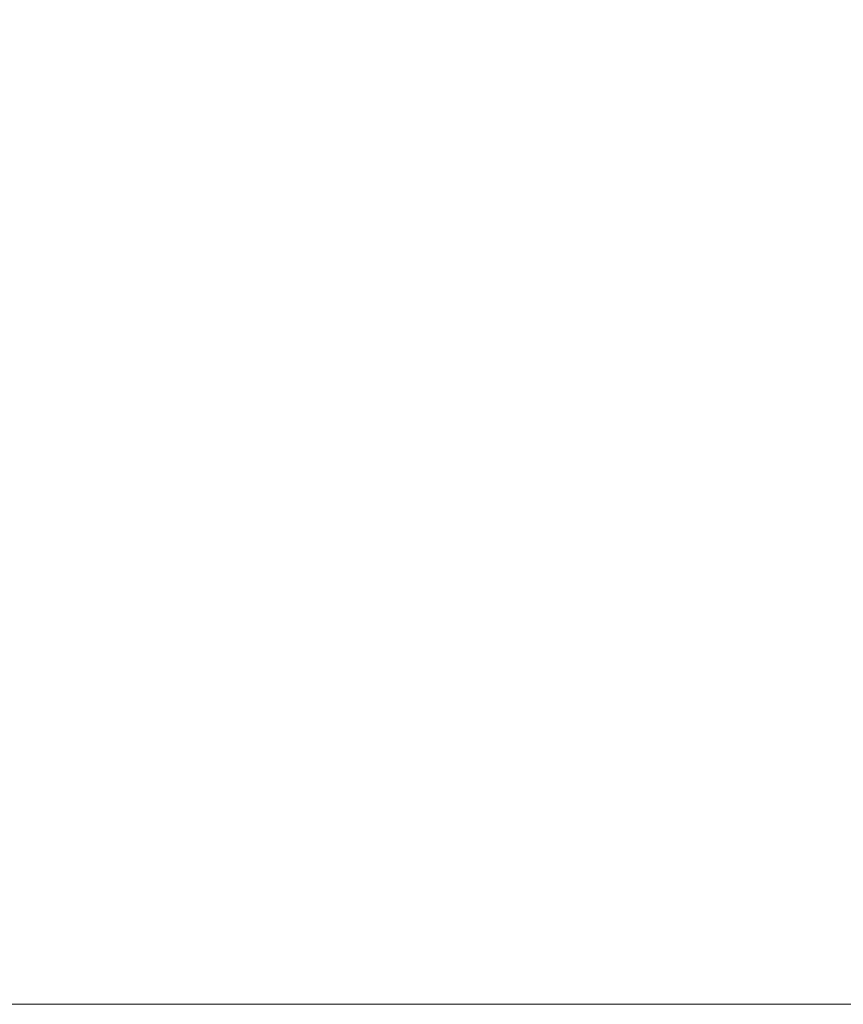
# Model space of a CAD drawing. Header units: inches. Extents: x -263 to 530, y -1 to 602.
# Tile 14 of 256: x -191.9934 to -191.9792, y 126 to 126.017. Entities that reach past the tile are written whole.
import ezdxf

# ---------------------------------------------------------------- set-up
doc = ezdxf.new("R2010")
doc.units = ezdxf.units.IN
doc.header["$MEASUREMENT"] = 0
doc.layers.add('A-WALL', color=113, linetype='Continuous', lineweight=13)

msp = doc.modelspace()

# ---------------------------------------------------------------- meshes
at = {"layer": 'A-WALL', "lineweight": 18}
mesh = msp.add_polyface(dxfattribs=at)
corners = [(-204.5, 134.5, 114.5), (-198, 134.5, 114.5), (-142.5, 134.5, 114.5), (-142.5, 126, 114.5), (-204.5, 126, 114.5)]
mesh.append_faces([[corners[k] for k in face] for face in [(1, 4, 0)]], dxfattribs={"vtx0": -1})
mesh.append_faces([[corners[k] for k in face] for face in [(3, 4, 1, 2)]], dxfattribs={"vtx1": -1})
mesh = msp.add_polyface(dxfattribs=at)
corners = [(-142.5, 134.5, 260), (-198, 134.5, 260), (-204.5, 134.5, 260), (-204.5, 126, 260), (-142.5, 126, 260)]
mesh.append_faces([[corners[k] for k in face] for face in [(1, 4, 0)]], dxfattribs={"vtx0": -1})
mesh.append_faces([[corners[k] for k in face] for face in [(3, 4, 1, 2)]], dxfattribs={"vtx1": -1})
mesh = msp.add_polyface(dxfattribs=at)
corners = [(-192, 134.5, -6), (-142.5, 134.5, -6), (-142.5, 126, -6), (-192, 126, -6)]
mesh.append_faces([[corners[k] for k in face] for face in [(3, 0, 1, 2)]])
mesh = msp.add_polyface(dxfattribs=at)
corners = [(-142.5, 134.5, 114.5), (-192, 134.5, 114.5), (-192, 126, 114.5), (-142.5, 126, 114.5)]
mesh.append_faces([[corners[k] for k in face] for face in [(0, 1, 2, 3)]])
mesh = msp.add_polyface(dxfattribs=at)
corners = [(-142.5, 126, 114.5), (-142.5, 126, 260), (-204.5, 126, 260), (-204.5, 126, 114.5), (-155, 126, 223), (-155, 126, 151), (-187, 126, 151), (-187, 126, 223)]
mesh.append_faces([[corners[k] for k in face] for face in [(3, 6, 7, 2), (6, 3, 0, 5)]], dxfattribs={"vtx0": -1, "vtx2": -1})
mesh.append_faces([[corners[k] for k in face] for face in [(1, 2, 7, 4), (4, 5, 0, 1)]], dxfattribs={"vtx1": -1, "vtx3": -1})
mesh = msp.add_polyface(dxfattribs=at)
corners = [(-142.5, 126, -6), (-142.5, 126, 114.5), (-192, 126, 114.5), (-192, 126, -6)]
mesh.append_faces([[corners[k] for k in face] for face in [(2, 3, 0, 1)]])

doc.saveas('drawing.dxf')
